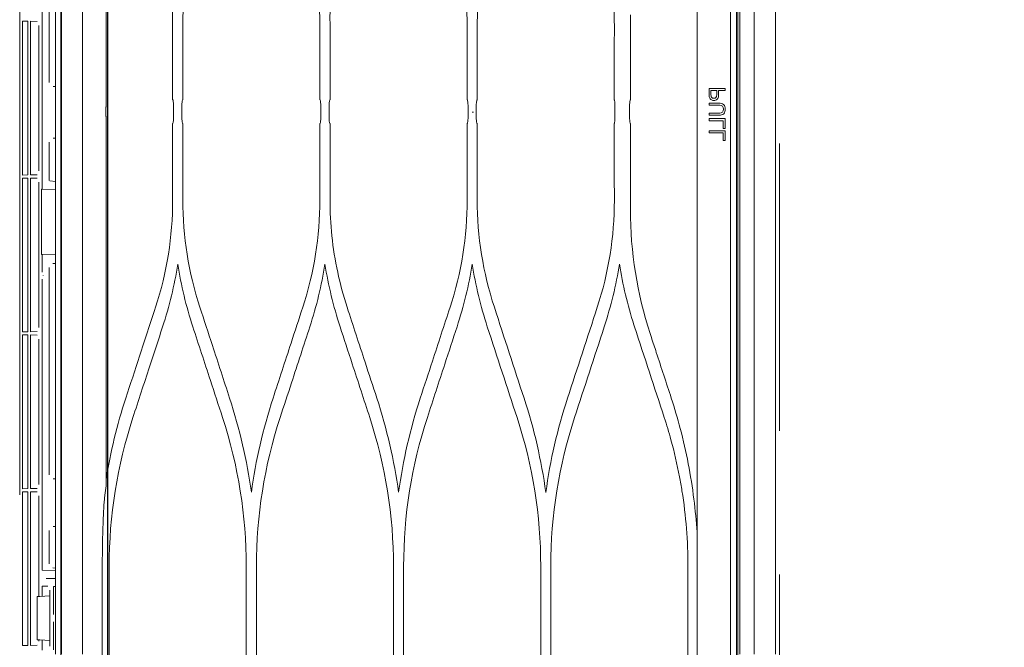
# Model space of a CAD drawing. Header units: inches. Extents: x 0 to 77643, y -44170 to 0.
# Tile 103 of 159: x 71977 to 72003, y -38194 to -38177. Entities that reach past the tile are written whole.
import ezdxf

# ---------------------------------------------------------------- set-up
doc = ezdxf.new("R2010")
doc.units = ezdxf.units.IN
doc.header["$MEASUREMENT"] = 0
doc.linetypes.add('HIDDEN', pattern=[0.375, 0.25, -0.125])
doc.layers.get('0').update_dxf_attribs({"lineweight": 0})
doc.layers.get('Defpoints').update_dxf_attribs({"lineweight": 0})
for name, color, linetype, lineweight in [('p--drzwi', 125, 'Continuous', 0), ('p--klimatyzator', 30, 'Continuous', 15), ('p--opis drzwi', 252, 'Continuous', 0), ('p--podciąg', 61, 'Continuous', 0), ('p--wymiary-1-50', 5, 'Continuous', 0)]:
    doc.layers.add(name, color=color, linetype=linetype, lineweight=lineweight)
doc.styles.add('1-50', font='arial.ttf', dxfattribs={"width": 0.75, "height": 12.5})
doc.styles.add('STYL-1', font='arial.ttf', dxfattribs={"width": 0.75})
doc.dimstyles.new('1-50', dxfattribs={"dimtxt": 12.5, "dimasz": 5, "dimexe": 5, "dimexo": 5, "dimgap": 0.09, "dimtad": 0, "dimdsep": 46, "dimtxsty": '1-50', "dimblk": 'OBLIQUE', "dimcen": 0.09, "dimadec": 0, "dimazin": 0, "dimtfac": 1, "dimtdec": 4, "dimtix": 1, "dimtofl": 0, "dimtmove": 2, "dimatfit": 3, "dimldrblk": 'OBLIQUE', "dimfxl": 5, "dimfxlon": 1, "dimtvp": 0.8, "dimtolj": 1, "dimtzin": 0, "dimarcsym": 0})

# ---------------------------------------------------------------- blocks, each defined once
blk = doc.blocks.new('drzwi-90-100')
blk.add_arc((10.8, 3.225), 84.153, 359.52334, 90.47666)
blk = doc.blocks.new('_OBLIQUE')
at = {"color": 0, "linetype": 'ByBlock', "lineweight": -2}
for p, q in [((-0.5, -0.5), (0.5, 0.5)), ((0, 0), (0, 0))]:
    blk.add_line(p, q, dxfattribs=at)
blk = doc.blocks.new('*D1827')
at = {"layer": 'Defpoints', "color": 0}
for p in [(71526.912, -38105.971), (71997.121, -38105.971), (71588.357, -38366.071)]:
    blk.add_point(p, dxfattribs=at)
at = {"layer": 'p--wymiary-1-50', "color": 0, "linetype": 'Continuous', "lineweight": -2}
for p, q in [((71531.912, -38105.971), (71521.912, -38105.971)), ((71526.912, -38366.071), (71526.912, -38105.971)), ((71531.912, -38366.071), (71521.912, -38366.071))]:
    blk.add_line(p, q, dxfattribs=at)
at = {"layer": 'p--wymiary-1-50', "color": 0, "lineweight": -2, "xscale": 5, "yscale": 5, "zscale": 5}
for p, rotation in [((71526.912, -38105.971), 90), ((71526.912, -38366.071), 270)]:
    blk.add_blockref('_OBLIQUE', p, dxfattribs=dict(at, rotation=rotation))
at = {"layer": 'p--wymiary-1-50', "color": 0, "linetype": 'Continuous', "ltscale": 12, "insert": (71516.702, -38236.021), "char_height": 12.5, "attachment_point": 5, "rotation": 90, "style": '1-50'}
blk.add_mtext('\\A1;260.1', dxfattribs=at)
blk = doc.blocks.new('*D1945')
at = {"layer": 'Defpoints', "color": 0}
for p in [(71979.561, -38144.421), (71997.121, -38144.421), (71997.121, -38244.421)]:
    blk.add_point(p, dxfattribs=at)
at = {"layer": 'p--wymiary-1-50', "color": 0, "linetype": 'Continuous', "lineweight": -2}
for p, q in [((71984.561, -38144.421), (71974.561, -38144.421)), ((71979.561, -38244.421), (71979.561, -38144.421)), ((71984.561, -38244.421), (71974.561, -38244.421))]:
    blk.add_line(p, q, dxfattribs=at)
at = {"layer": 'p--wymiary-1-50', "color": 0, "lineweight": -2, "xscale": 5, "yscale": 5, "zscale": 5}
for p, rotation in [((71979.561, -38144.421), 90), ((71979.561, -38244.421), 270)]:
    blk.add_blockref('_OBLIQUE', p, dxfattribs=dict(at, rotation=rotation))
at = {"layer": 'p--wymiary-1-50', "color": 0, "linetype": 'Continuous', "ltscale": 12, "insert": (71969.351, -38194.421), "char_height": 12.5, "attachment_point": 5, "rotation": 90, "style": '1-50'}
blk.add_mtext('\\A1;100', dxfattribs=at)
blk = doc.blocks.new('A$C66B7A3C4')
at = {"layer": 'p--klimatyzator', "lineweight": 15}
for p, q in [((0.557, 85.44), (0.557, 43.5)), ((0.932, 43.5), (0.932, 85.44)), ((0.987, 1.56), (0.987, 85.44)), ((18.818, 84.4), (18.818, 43.5)), ((1.019, 84.083), (1.019, 2.917)), ((1.18, 3.822), (1.18, 83.178)), ((2.055, 83.178), (2.055, 57.846)), ((18.114, 82.346), (18.114, 43.5)), ((18.662, 43.5), (18.662, 82.346)), ((18.684, 82.346), (18.684, 4.654)), ((19.758, 81.016), (19.758, 47.653)), ((17.501, 57.787), (17.501, 67.396)), ((19.167, 55.637), (19.167, 62.427)), ((18.987, 62.26), (18.987, 58.425)), ((3.796, 60.187), (3.796, 57.973)), ((19.304, 60.017), (19.472, 60.02)), ((19.472, 60.02), (19.472, 56.01)), ((19.544, 60.021), (19.681, 60.023)), ((19.544, 56.009), (19.544, 60.021)), ((19.681, 59.919), (19.681, 60.023)), ((7.799, 59.933), (7.799, 57.973)), ((8.064, 57.973), (8.064, 59.933)), ((11.647, 59.933), (11.647, 57.973)), ((11.912, 57.973), (11.912, 59.933)), ((15.495, 59.933), (15.495, 57.973)), ((15.76, 57.973), (15.76, 59.933)), ((19.255, 56.118), (19.255, 59.912)), ((19.681, 59.919), (19.681, 56.111)), ((1.323, 58.21), (1.323, 58.264)), ((18.883, 58.321), (18.818, 58.321)), ((1.739, 57.885), (1.739, 57.832)), ((2.055, 57.557), (2.055, 57.765)), ((3.819, 57.765), (3.819, 57.557)), ((7.827, 57.557), (7.827, 57.765)), ((8.038, 57.765), (8.038, 57.557)), ((11.673, 57.557), (11.673, 57.765)), ((11.887, 57.765), (11.887, 57.557)), ((15.52, 57.557), (15.52, 57.765)), ((15.735, 57.765), (15.735, 57.557)), ((17.503, 57.557), (17.503, 57.765)), ((1.323, 57.226), (1.323, 57.48)), ((1.372, 57.426), (1.372, 57.226)), ((1.739, 57.62), (1.739, 57.567)), ((1.739, 57.48), (1.739, 57.426)), ((2.055, 57.477), (2.055, 29.523)), ((17.501, 47.894), (17.501, 57.536)), ((1.323, 56.912), (1.323, 57.165)), ((1.739, 57.165), (1.739, 57.111)), ((3.796, 57.35), (3.796, 55.102)), ((7.799, 57.349), (7.799, 55.357)), ((8.064, 55.357), (8.064, 57.349)), ((11.647, 57.349), (11.647, 55.357)), ((11.912, 55.357), (11.912, 57.349)), ((15.495, 57.349), (15.495, 55.357)), ((15.76, 55.357), (15.76, 57.349)), ((1.372, 57.111), (1.372, 56.912)), ((18.818, 56.969), (18.883, 56.969)), ((18.987, 56.865), (18.987, 55.867)), ((19.681, 56.007), (19.681, 56.111)), ((18.818, 55.838), (18.972, 55.852)), ((19.472, 56.01), (19.304, 56.013)), ((19.304, 55.922), (19.472, 55.925)), ((19.472, 55.925), (19.472, 51.915)), ((19.681, 56.007), (19.544, 56.009)), ((19.544, 55.926), (19.681, 55.929)), ((19.544, 51.914), (19.544, 55.926)), ((19.681, 55.825), (19.681, 55.929)), ((18.818, 55.631), (19.167, 55.637)), ((19.167, 55.637), (19.188, 55.638)), ((19.188, 55.638), (19.188, 53.933)), ((19.255, 52.023), (19.255, 55.817)), ((19.681, 55.825), (19.681, 52.016)), ((19.167, 53.934), (18.818, 53.94)), ((19.188, 53.933), (19.167, 53.934)), ((19.167, 53.471), (19.167, 53.934)), ((18.892, 53.695), (18.818, 53.701)), ((18.987, 53.591), (18.987, 48.18)), ((19.145, 53.377), (19.145, 53.384)), ((19.167, 45.686), (19.167, 53.29)), ((19.681, 51.912), (19.681, 52.016)), ((19.472, 51.915), (19.304, 51.918)), ((19.304, 51.827), (19.472, 51.83)), ((19.472, 51.83), (19.472, 47.821)), ((19.681, 51.912), (19.544, 51.914)), ((19.544, 51.832), (19.681, 51.834)), ((19.544, 47.82), (19.544, 51.832)), ((19.681, 51.73), (19.681, 51.834)), ((19.681, 51.73), (19.681, 47.921)), ((19.255, 47.929), (19.255, 51.723)), ((2.728, 50.18), (2.727, 50.181)), ((18.883, 48.076), (18.818, 48.076)), ((19.681, 47.817), (19.681, 47.921)), ((19.255, 45.003), (19.255, 47.628)), ((19.472, 47.821), (19.304, 47.824)), ((19.304, 47.733), (19.472, 47.736)), ((19.472, 47.736), (19.472, 43.726)), ((19.681, 47.817), (19.544, 47.82)), ((19.544, 47.737), (19.681, 47.739)), ((19.544, 43.725), (19.544, 47.737)), ((19.681, 47.635), (19.681, 47.739)), ((19.681, 47.635), (19.681, 43.827)), ((18.818, 46.828), (18.883, 46.828)), ((18.987, 46.724), (18.987, 45.853)), ((2.292, 41.316), (2.292, 45.684)), ((5.876, 45.788), (5.876, 41.212)), ((6.139, 41.212), (6.139, 45.788)), ((9.723, 45.788), (9.723, 41.212)), ((9.988, 41.212), (9.988, 45.788)), ((13.571, 45.788), (13.571, 41.212)), ((13.836, 41.212), (13.836, 45.788)), ((17.419, 45.788), (17.419, 41.212)), ((17.599, 45.788), (17.599, 41.212)), ((18.818, 45.743), (18.892, 45.749)), ((18.818, 45.68), (19.167, 45.686)), ((18.818, 45.473), (18.974, 45.476)), ((18.974, 45.476), (19.07, 45.476)), ((18.877, 45.266), (18.818, 45.265)), ((18.877, 44.535), (18.877, 45.266)), ((18.974, 43.707), (18.974, 45.165)), ((19.022, 45.268), (19.167, 45.268)), ((19.167, 45.008), (19.167, 45.268)), ((18.974, 45.018), (19.228, 45.005)), ((19.228, 45.005), (19.302, 45.001)), ((19.302, 45.001), (19.302, 43.871)), ((18.877, 43.606), (18.877, 44.337)), ((19.228, 43.867), (18.974, 43.854)), ((19.167, 43.604), (19.167, 43.864)), ((19.302, 43.871), (19.228, 43.867)), ((19.255, 43.834), (19.255, 43.869)), ((19.681, 43.723), (19.681, 43.827)), ((19.472, 43.726), (19.304, 43.729)), ((19.681, 43.723), (19.544, 43.725))]:
    blk.add_line(p, q, dxfattribs=at)
for points, knots in [([(0.003, 86.874), (0.003, 86.176), (0.003, 85.478), (0.003, 84.78), (0.003, 84.041), (0.003, 83.301), (0.003, 82.562), (0.003, 81.869), (0.003, 81.176), (0.003, 80.483), (0.003, 79.836), (0.003, 79.189), (0.003, 78.541), (0.003, 77.94), (0.003, 77.339), (0.003, 76.738), (0.003, 76.183), (0.003, 75.627), (0.003, 75.072), (0.003, 74.563), (0.003, 74.054), (0.003, 73.544), (0.003, 73.177), (0.003, 72.809), (0.003, 72.441), (0.003, 72.101), (0.003, 71.762), (0.003, 71.422), (0.003, 71.111), (0.003, 70.8), (0.003, 70.489), (0.003, 70.206), (0.003, 69.923), (0.003, 69.641), (0.003, 69.386), (0.003, 69.132), (0.003, 68.878), (0.003, 68.642), (0.003, 68.406), (0.003, 68.17), (0.003, 67.91), (0.003, 67.651), (0.003, 67.391), (0.003, 67.019), (0.003, 66.648), (0.003, 66.276), (0.003, 65.858), (0.003, 65.44), (0.003, 65.022), (0.003, 64.558), (0.003, 64.094), (0.003, 63.63), (0.003, 63.12), (0.003, 62.61), (0.003, 62.1), (0.003, 61.544), (0.003, 60.987), (0.003, 60.431), (0.003, 59.829), (0.003, 59.226), (0.003, 58.624), (0.003, 57.975), (0.003, 57.326), (0.003, 56.678), (0.003, 56.043), (0.003, 55.407), (0.003, 54.772), (0.003, 54.098), (0.003, 53.424), (0.003, 52.751), (0.003, 52.038), (0.003, 51.325), (0.003, 50.612), (0.003, 49.861), (0.003, 49.109), (0.003, 48.358), (0.003, 47.568), (0.003, 46.777), (0.003, 45.987), (0.003, 45.158), (0.003, 44.329), (0.003, 43.5)], [0, 0, 0, 0, 1, 1, 1, 2, 2, 2, 3, 3, 3, 4, 4, 4, 5, 5, 5, 6, 6, 6, 7, 7, 7, 8, 8, 8, 9, 9, 9, 10, 10, 10, 11, 11, 11, 12, 12, 12, 13, 13, 13, 14, 14, 14, 15, 15, 15, 16, 16, 16, 17, 17, 17, 18, 18, 18, 19, 19, 19, 20, 20, 20, 21, 21, 21, 22, 22, 22, 23, 23, 23, 24, 24, 24, 25, 25, 25, 26, 26, 26, 27, 27, 27, 27]), ([(4.662, 62.737), (4.594, 62.511), (4.526, 62.285), (4.469, 62.056), (4.412, 61.826), (4.366, 61.593), (4.329, 61.358), (4.304, 61.202), (4.283, 61.045), (4.266, 60.887), (4.249, 60.73), (4.236, 60.572), (4.228, 60.414), (4.22, 60.256), (4.218, 60.098), (4.215, 59.94)], [0, 0, 0, 0, 1, 1, 1, 2, 2, 2, 3, 3, 3, 4, 4, 4, 5, 5, 5, 5]), ([(7.799, 59.933), (7.797, 60.092), (7.794, 60.252), (7.787, 60.411), (7.779, 60.569), (7.766, 60.727), (7.749, 60.885), (7.733, 61.042), (7.712, 61.199), (7.687, 61.355), (7.662, 61.51), (7.633, 61.665), (7.6, 61.82), (7.567, 61.974), (7.53, 62.128), (7.489, 62.28), (7.446, 62.433), (7.399, 62.585), (7.352, 62.736)], [0, 0, 0, 0, 1, 1, 1, 2, 2, 2, 3, 3, 3, 4, 4, 4, 5, 5, 5, 6, 6, 6, 6]), ([(8.511, 62.736), (8.463, 62.584), (8.416, 62.432), (8.374, 62.278), (8.332, 62.125), (8.295, 61.971), (8.262, 61.816), (8.229, 61.661), (8.2, 61.506), (8.175, 61.35), (8.15, 61.195), (8.13, 61.038), (8.113, 60.881), (8.097, 60.724), (8.084, 60.567), (8.076, 60.409), (8.068, 60.25), (8.066, 60.091), (8.064, 59.933)], [0, 0, 0, 0, 1, 1, 1, 2, 2, 2, 3, 3, 3, 4, 4, 4, 5, 5, 5, 6, 6, 6, 6]), ([(12.359, 62.736), (12.312, 62.584), (12.265, 62.432), (12.222, 62.279), (12.181, 62.126), (12.144, 61.972), (12.111, 61.817), (12.078, 61.663), (12.049, 61.508), (12.024, 61.352), (11.999, 61.196), (11.978, 61.04), (11.962, 60.883), (11.945, 60.725), (11.932, 60.568), (11.924, 60.41), (11.917, 60.251), (11.914, 60.092), (11.912, 59.933)], [0, 0, 0, 0, 1, 1, 1, 2, 2, 2, 3, 3, 3, 4, 4, 4, 5, 5, 5, 6, 6, 6, 6]), ([(15.495, 59.933), (15.492, 60.092), (15.49, 60.251), (15.482, 60.41), (15.474, 60.568), (15.462, 60.726), (15.445, 60.883), (15.428, 61.04), (15.408, 61.197), (15.383, 61.352), (15.358, 61.508), (15.329, 61.663), (15.296, 61.818), (15.263, 61.973), (15.226, 62.126), (15.184, 62.279), (15.142, 62.432), (15.095, 62.584), (15.047, 62.736)], [0, 0, 0, 0, 1, 1, 1, 2, 2, 2, 3, 3, 3, 4, 4, 4, 5, 5, 5, 6, 6, 6, 6]), ([(16.207, 62.736), (16.16, 62.584), (16.113, 62.432), (16.071, 62.279), (16.029, 62.126), (15.992, 61.972), (15.959, 61.817), (15.926, 61.663), (15.897, 61.507), (15.872, 61.352), (15.847, 61.196), (15.826, 61.039), (15.81, 60.882), (15.793, 60.725), (15.78, 60.567), (15.773, 60.409), (15.765, 60.251), (15.763, 60.092), (15.76, 59.933)], [0, 0, 0, 0, 1, 1, 1, 2, 2, 2, 3, 3, 3, 4, 4, 4, 5, 5, 5, 6, 6, 6, 6]), ([(1.735, 58.049), (1.733, 58.036), (1.729, 58.022), (1.722, 58.01), (1.717, 58.001), (1.711, 57.992), (1.703, 57.985), (1.695, 57.978), (1.686, 57.972), (1.676, 57.967), (1.665, 57.962), (1.653, 57.958), (1.64, 57.956), (1.623, 57.953), (1.606, 57.954), (1.589, 57.957), (1.575, 57.96), (1.561, 57.965), (1.549, 57.972), (1.539, 57.978), (1.53, 57.985), (1.522, 57.994), (1.514, 58.003), (1.508, 58.013), (1.504, 58.024), (1.497, 58.042), (1.494, 58.061), (1.493, 58.08), (1.489, 58.123), (1.492, 58.166), (1.492, 58.21)], [0, 0, 0, 0, 1, 1, 1, 2, 2, 2, 3, 3, 3, 4, 4, 4, 5, 5, 5, 6, 6, 6, 7, 7, 7, 8, 8, 8, 9, 9, 9, 10, 10, 10, 10]), ([(1.541, 58.21), (1.541, 58.17), (1.539, 58.13), (1.541, 58.09), (1.542, 58.079), (1.544, 58.069), (1.547, 58.059), (1.549, 58.051), (1.552, 58.044), (1.556, 58.038), (1.56, 58.031), (1.566, 58.026), (1.572, 58.022), (1.578, 58.018), (1.584, 58.015), (1.59, 58.013), (1.6, 58.01), (1.61, 58.009), (1.62, 58.01), (1.63, 58.01), (1.641, 58.012), (1.651, 58.016), (1.658, 58.019), (1.664, 58.024), (1.669, 58.029), (1.675, 58.034), (1.68, 58.041), (1.683, 58.048), (1.684, 58.05), (1.685, 58.053), (1.686, 58.056)], [0, 0, 0, 0, 1, 1, 1, 2, 2, 2, 3, 3, 3, 4, 4, 4, 5, 5, 5, 6, 6, 6, 7, 7, 7, 8, 8, 8, 9, 9, 9, 10, 10, 10, 10]), ([(1.686, 58.056), (1.69, 58.071), (1.69, 58.086), (1.69, 58.101), (1.69, 58.116), (1.69, 58.13), (1.69, 58.145), (1.69, 58.167), (1.69, 58.188), (1.69, 58.21)], [0, 0, 0, 0, 1, 1, 1, 2, 2, 2, 3, 3, 3, 3]), ([(1.739, 58.264), (1.739, 58.244), (1.739, 58.225), (1.739, 58.205), (1.739, 58.186), (1.739, 58.166), (1.739, 58.147), (1.739, 58.114), (1.741, 58.081), (1.735, 58.049)], [0, 0, 0, 0, 1, 1, 1, 2, 2, 2, 3, 3, 3, 3]), ([(3.819, 57.765), (3.819, 57.787), (3.819, 57.809), (3.818, 57.829), (3.817, 57.849), (3.816, 57.868), (3.815, 57.885), (3.813, 57.903), (3.812, 57.918), (3.81, 57.931), (3.807, 57.945), (3.805, 57.955), (3.803, 57.962), (3.8, 57.969), (3.798, 57.972), (3.796, 57.973)], [0, 0, 0, 0, 1, 1, 1, 2, 2, 2, 3, 3, 3, 4, 4, 4, 5, 5, 5, 5]), ([(4.222, 57.973), (4.219, 57.973), (4.216, 57.969), (4.214, 57.961), (4.212, 57.953), (4.209, 57.94), (4.207, 57.924), (4.205, 57.909), (4.204, 57.89), (4.202, 57.869), (4.201, 57.849), (4.2, 57.826), (4.2, 57.803), (4.2, 57.79), (4.2, 57.778), (4.2, 57.765)], [0, 0, 0, 0, 1, 1, 1, 2, 2, 2, 3, 3, 3, 4, 4, 4, 5, 5, 5, 5]), ([(7.799, 57.973), (7.803, 57.973), (7.806, 57.969), (7.809, 57.96), (7.812, 57.951), (7.815, 57.937), (7.818, 57.919), (7.82, 57.903), (7.823, 57.882), (7.824, 57.859), (7.825, 57.839), (7.826, 57.815), (7.827, 57.792), (7.827, 57.783), (7.827, 57.774), (7.827, 57.765)], [0, 0, 0, 0, 1, 1, 1, 2, 2, 2, 3, 3, 3, 4, 4, 4, 5, 5, 5, 5]), ([(8.038, 57.765), (8.038, 57.788), (8.038, 57.812), (8.039, 57.834), (8.04, 57.855), (8.042, 57.876), (8.043, 57.894), (8.045, 57.912), (8.047, 57.928), (8.05, 57.94), (8.052, 57.953), (8.055, 57.962), (8.058, 57.968), (8.06, 57.972), (8.062, 57.973), (8.064, 57.973)], [0, 0, 0, 0, 1, 1, 1, 2, 2, 2, 3, 3, 3, 4, 4, 4, 5, 5, 5, 5]), ([(11.647, 57.973), (11.65, 57.973), (11.653, 57.969), (11.656, 57.961), (11.659, 57.953), (11.661, 57.94), (11.664, 57.924), (11.666, 57.909), (11.668, 57.89), (11.67, 57.869), (11.671, 57.848), (11.672, 57.826), (11.673, 57.803), (11.673, 57.79), (11.673, 57.778), (11.673, 57.765)], [0, 0, 0, 0, 1, 1, 1, 2, 2, 2, 3, 3, 3, 4, 4, 4, 5, 5, 5, 5]), ([(11.887, 57.765), (11.887, 57.789), (11.887, 57.812), (11.888, 57.834), (11.889, 57.856), (11.89, 57.877), (11.892, 57.895), (11.894, 57.913), (11.896, 57.929), (11.899, 57.942), (11.901, 57.954), (11.904, 57.963), (11.906, 57.968), (11.908, 57.972), (11.91, 57.973), (11.912, 57.973)], [0, 0, 0, 0, 1, 1, 1, 2, 2, 2, 3, 3, 3, 4, 4, 4, 5, 5, 5, 5]), ([(15.495, 57.973), (15.497, 57.973), (15.5, 57.969), (15.503, 57.961), (15.506, 57.953), (15.509, 57.941), (15.511, 57.926), (15.513, 57.912), (15.515, 57.893), (15.517, 57.873), (15.518, 57.853), (15.519, 57.831), (15.52, 57.808), (15.52, 57.794), (15.52, 57.78), (15.52, 57.765)], [0, 0, 0, 0, 1, 1, 1, 2, 2, 2, 3, 3, 3, 4, 4, 4, 5, 5, 5, 5]), ([(15.735, 57.765), (15.735, 57.789), (15.735, 57.812), (15.736, 57.834), (15.737, 57.856), (15.739, 57.877), (15.74, 57.895), (15.742, 57.913), (15.744, 57.929), (15.747, 57.942), (15.749, 57.954), (15.752, 57.963), (15.755, 57.968), (15.756, 57.972), (15.758, 57.973), (15.76, 57.973)], [0, 0, 0, 0, 1, 1, 1, 2, 2, 2, 3, 3, 3, 4, 4, 4, 5, 5, 5, 5]), ([(1.739, 57.567), (1.652, 57.567), (1.565, 57.564), (1.478, 57.567), (1.434, 57.569), (1.388, 57.577), (1.357, 57.608), (1.326, 57.639), (1.315, 57.685), (1.316, 57.728), (1.316, 57.772), (1.327, 57.818), (1.359, 57.848), (1.391, 57.877), (1.438, 57.884), (1.481, 57.885), (1.567, 57.888), (1.653, 57.885), (1.739, 57.885)], [0, 0, 0, 0, 1, 1, 1, 2, 2, 2, 3, 3, 3, 4, 4, 4, 5, 5, 5, 6, 6, 6, 6]), ([(1.739, 57.832), (1.686, 57.832), (1.633, 57.832), (1.58, 57.832), (1.527, 57.832), (1.472, 57.84), (1.422, 57.823), (1.396, 57.814), (1.377, 57.792), (1.37, 57.766), (1.363, 57.741), (1.363, 57.713), (1.37, 57.687), (1.376, 57.661), (1.395, 57.639), (1.42, 57.63), (1.445, 57.622), (1.472, 57.62), (1.499, 57.62)], [0, 0, 0, 0, 1, 1, 1, 2, 2, 2, 3, 3, 3, 4, 4, 4, 5, 5, 5, 6, 6, 6, 6]), ([(2.055, 57.765), (2.055, 57.788), (2.055, 57.812), (2.055, 57.834), (2.055, 57.838), (2.055, 57.842), (2.055, 57.846)], [0, 0, 0, 0, 1, 1, 1, 2, 2, 2, 2]), ([(2.055, 57.477), (2.055, 57.498), (2.055, 57.522), (2.055, 57.545), (2.055, 57.549), (2.055, 57.553), (2.055, 57.557)], [0, 0, 0, 0, 1, 1, 1, 2, 2, 2, 2]), ([(3.796, 57.35), (3.799, 57.351), (3.802, 57.357), (3.805, 57.367), (3.807, 57.377), (3.81, 57.392), (3.812, 57.412), (3.814, 57.429), (3.816, 57.451), (3.817, 57.475), (3.818, 57.496), (3.819, 57.519), (3.819, 57.543), (3.819, 57.548), (3.819, 57.552), (3.819, 57.557)], [0, 0, 0, 0, 1, 1, 1, 2, 2, 2, 3, 3, 3, 4, 4, 4, 5, 5, 5, 5]), ([(4.2, 57.557), (4.2, 57.535), (4.2, 57.512), (4.201, 57.49), (4.202, 57.469), (4.203, 57.449), (4.204, 57.431), (4.206, 57.413), (4.207, 57.397), (4.209, 57.385), (4.211, 57.372), (4.214, 57.362), (4.216, 57.356), (4.218, 57.352), (4.22, 57.349), (4.222, 57.349)], [0, 0, 0, 0, 1, 1, 1, 2, 2, 2, 3, 3, 3, 4, 4, 4, 5, 5, 5, 5]), ([(7.827, 57.557), (7.827, 57.536), (7.827, 57.514), (7.826, 57.493), (7.825, 57.473), (7.823, 57.453), (7.822, 57.436), (7.82, 57.418), (7.818, 57.403), (7.816, 57.39), (7.813, 57.376), (7.811, 57.366), (7.808, 57.359), (7.805, 57.353), (7.802, 57.349), (7.799, 57.349)], [0, 0, 0, 0, 1, 1, 1, 2, 2, 2, 3, 3, 3, 4, 4, 4, 5, 5, 5, 5]), ([(8.064, 57.349), (8.061, 57.349), (8.058, 57.354), (8.055, 57.361), (8.052, 57.369), (8.05, 57.381), (8.047, 57.396), (8.045, 57.411), (8.043, 57.429), (8.042, 57.45), (8.04, 57.469), (8.039, 57.492), (8.039, 57.515), (8.038, 57.529), (8.038, 57.543), (8.038, 57.557)], [0, 0, 0, 0, 1, 1, 1, 2, 2, 2, 3, 3, 3, 4, 4, 4, 5, 5, 5, 5]), ([(11.673, 57.557), (11.673, 57.535), (11.673, 57.512), (11.672, 57.491), (11.671, 57.469), (11.669, 57.449), (11.668, 57.431), (11.666, 57.413), (11.664, 57.398), (11.662, 57.385), (11.659, 57.372), (11.656, 57.362), (11.654, 57.356), (11.651, 57.352), (11.649, 57.349), (11.647, 57.349)], [0, 0, 0, 0, 1, 1, 1, 2, 2, 2, 3, 3, 3, 4, 4, 4, 5, 5, 5, 5]), ([(11.912, 57.349), (11.909, 57.349), (11.906, 57.353), (11.904, 57.361), (11.901, 57.369), (11.898, 57.38), (11.896, 57.395), (11.894, 57.41), (11.892, 57.427), (11.891, 57.447), (11.889, 57.467), (11.888, 57.489), (11.887, 57.512), (11.887, 57.527), (11.887, 57.542), (11.887, 57.557)], [0, 0, 0, 0, 1, 1, 1, 2, 2, 2, 3, 3, 3, 4, 4, 4, 5, 5, 5, 5]), ([(15.52, 57.557), (15.52, 57.534), (15.52, 57.511), (15.519, 57.489), (15.518, 57.468), (15.516, 57.447), (15.515, 57.429), (15.513, 57.411), (15.511, 57.395), (15.508, 57.383), (15.506, 57.37), (15.503, 57.361), (15.501, 57.355), (15.499, 57.351), (15.497, 57.349), (15.495, 57.349)], [0, 0, 0, 0, 1, 1, 1, 2, 2, 2, 3, 3, 3, 4, 4, 4, 5, 5, 5, 5]), ([(15.76, 57.349), (15.757, 57.349), (15.754, 57.354), (15.752, 57.361), (15.749, 57.369), (15.746, 57.381), (15.744, 57.395), (15.742, 57.41), (15.74, 57.428), (15.739, 57.448), (15.737, 57.468), (15.736, 57.49), (15.735, 57.513), (15.735, 57.527), (15.735, 57.542), (15.735, 57.557)], [0, 0, 0, 0, 1, 1, 1, 2, 2, 2, 3, 3, 3, 4, 4, 4, 5, 5, 5, 5]), ([(9.287, 50.181), (9.182, 50.503), (9.077, 50.825), (8.971, 51.147), (8.894, 51.381), (8.818, 51.615), (8.741, 51.85), (8.664, 52.084), (8.588, 52.319), (8.511, 52.553)], [0, 0, 0, 0, 1, 1, 1, 2, 2, 2, 3, 3, 3, 3]), ([(11.2, 52.553), (11.122, 52.315), (11.044, 52.076), (10.966, 51.838), (10.888, 51.6), (10.81, 51.362), (10.732, 51.124), (10.629, 50.809), (10.526, 50.495), (10.423, 50.181)], [0, 0, 0, 0, 1, 1, 1, 2, 2, 2, 3, 3, 3, 3]), ([(13.136, 50.181), (13.057, 50.42), (12.979, 50.66), (12.9, 50.9), (12.822, 51.139), (12.743, 51.379), (12.665, 51.618), (12.563, 51.93), (12.461, 52.241), (12.359, 52.553)], [0, 0, 0, 0, 1, 1, 1, 2, 2, 2, 3, 3, 3, 3]), ([(15.047, 52.553), (14.939, 52.221), (14.83, 51.89), (14.722, 51.558), (14.647, 51.329), (14.572, 51.099), (14.496, 50.869), (14.421, 50.64), (14.346, 50.41), (14.271, 50.181)], [0, 0, 0, 0, 1, 1, 1, 2, 2, 2, 3, 3, 3, 3]), ([(16.984, 50.181), (16.864, 50.547), (16.744, 50.913), (16.624, 51.279), (16.555, 51.491), (16.485, 51.704), (16.416, 51.916), (16.346, 52.128), (16.277, 52.341), (16.207, 52.553)], [0, 0, 0, 0, 1, 1, 1, 2, 2, 2, 3, 3, 3, 3]), ([(8.327, 52.047), (8.434, 51.72), (8.541, 51.393), (8.648, 51.065), (8.724, 50.834), (8.8, 50.602), (8.876, 50.37), (8.951, 50.138), (9.027, 49.906), (9.103, 49.674)], [0, 0, 0, 0, 1, 1, 1, 2, 2, 2, 3, 3, 3, 3]), ([(10.608, 49.674), (10.684, 49.908), (10.761, 50.142), (10.837, 50.376), (10.914, 50.609), (10.99, 50.843), (11.067, 51.077), (11.173, 51.4), (11.278, 51.723), (11.384, 52.047)], [0, 0, 0, 0, 1, 1, 1, 2, 2, 2, 3, 3, 3, 3]), ([(12.175, 52.047), (12.254, 51.803), (12.334, 51.56), (12.414, 51.316), (12.493, 51.072), (12.573, 50.829), (12.653, 50.585), (12.752, 50.282), (12.851, 49.978), (12.951, 49.674)], [0, 0, 0, 0, 1, 1, 1, 2, 2, 2, 3, 3, 3, 3]), ([(14.456, 49.674), (14.562, 49.998), (14.668, 50.322), (14.774, 50.646), (14.85, 50.88), (14.927, 51.113), (15.003, 51.346), (15.08, 51.58), (15.156, 51.813), (15.232, 52.046)], [0, 0, 0, 0, 1, 1, 1, 2, 2, 2, 3, 3, 3, 3]), ([(16.022, 52.046), (16.136, 51.698), (16.25, 51.35), (16.364, 51.002), (16.437, 50.781), (16.509, 50.56), (16.581, 50.338), (16.654, 50.117), (16.726, 49.896), (16.799, 49.674)], [0, 0, 0, 0, 1, 1, 1, 2, 2, 2, 3, 3, 3, 3]), ([(3.28, 51.867), (3.269, 51.834), (3.258, 51.801), (3.248, 51.768), (3.205, 51.637), (3.162, 51.506), (3.119, 51.375), (3.054, 51.176), (2.988, 50.977), (2.923, 50.778), (2.858, 50.579), (2.793, 50.38), (2.728, 50.181)], [0, 0, 0, 0, 1, 1, 1, 2, 2, 2, 3, 3, 3, 4, 4, 4, 4]), ([(2.292, 45.684), (2.292, 45.719), (2.292, 45.753), (2.292, 45.788), (2.292, 46.448), (2.344, 47.107), (2.448, 47.759), (2.468, 47.883), (2.489, 48.006), (2.513, 48.128)], [0, 0, 0, 0, 1, 1, 1, 2, 2, 2, 3, 3, 3, 3]), ([(17.532, 47.65), (17.536, 47.616), (17.54, 47.582), (17.543, 47.547), (17.553, 47.44), (17.56, 47.332), (17.565, 47.224)], [0, 0, 0, 0, 1, 1, 1, 2, 2, 2, 2]), ([(17.565, 47.224), (17.568, 47.171), (17.57, 47.118), (17.572, 47.065), (17.577, 46.948), (17.582, 46.83), (17.585, 46.713), (17.589, 46.599), (17.592, 46.485), (17.594, 46.37)], [0, 0, 0, 0, 1, 1, 1, 2, 2, 2, 3, 3, 3, 3]), ([(17.594, 46.37), (17.594, 46.346), (17.595, 46.321), (17.595, 46.297), (17.597, 46.199), (17.598, 46.101), (17.598, 46.003), (17.599, 45.931), (17.599, 45.86), (17.599, 45.788)], [0, 0, 0, 0, 1, 1, 1, 2, 2, 2, 3, 3, 3, 3])]:
    blk.add_open_spline(points, degree=3, knots=knots, dxfattribs=at)
for points in [[(11.2, 62.736), (11.513, 61.838), (11.665, 60.886), (11.647, 59.933)], [(4.222, 57.973), (4.219, 58.627), (4.217, 59.28), (4.215, 59.933)], [(1.323, 58.264), (1.462, 58.264), (1.601, 58.264), (1.739, 58.264)], [(1.492, 58.21), (1.436, 58.21), (1.379, 58.21), (1.323, 58.21)], [(1.69, 58.21), (1.64, 58.21), (1.591, 58.21), (1.541, 58.21)], [(4.2, 57.645), (4.2, 57.685), (4.2, 57.725), (4.2, 57.765)], [(17.501, 57.787), (17.502, 57.78), (17.503, 57.773), (17.503, 57.765)], [(1.323, 57.48), (1.462, 57.48), (1.601, 57.48), (1.739, 57.48)], [(1.739, 57.426), (1.617, 57.426), (1.494, 57.426), (1.372, 57.426)], [(1.499, 57.62), (1.579, 57.62), (1.659, 57.62), (1.739, 57.62)], [(4.2, 57.557), (4.2, 57.586), (4.2, 57.616), (4.2, 57.645)], [(7.931, 57.645), (7.919, 57.645), (7.907, 57.645), (7.895, 57.645)], [(17.503, 57.557), (17.503, 57.55), (17.502, 57.543), (17.501, 57.536)], [(1.372, 57.226), (1.355, 57.226), (1.339, 57.226), (1.323, 57.226)], [(1.323, 57.165), (1.462, 57.165), (1.601, 57.165), (1.739, 57.165)], [(4.215, 55.356), (4.217, 56.021), (4.22, 56.685), (4.222, 57.349)], [(1.372, 56.912), (1.355, 56.912), (1.339, 56.912), (1.323, 56.912)], [(1.739, 57.111), (1.617, 57.111), (1.494, 57.111), (1.372, 57.111)], [(4.662, 52.553), (4.366, 53.457), (4.216, 54.391), (4.215, 55.35)], [(7.799, 55.357), (7.799, 54.397), (7.649, 53.46), (7.352, 52.553)], [(8.511, 52.553), (8.214, 53.461), (8.064, 54.397), (8.064, 55.357)], [(11.647, 55.357), (11.647, 55.042), (11.631, 54.73), (11.598, 54.42)], [(12.359, 52.553), (12.061, 53.463), (11.912, 54.398), (11.912, 55.357)], [(15.495, 55.357), (15.495, 54.399), (15.345, 53.463), (15.047, 52.553)], [(16.207, 52.553), (15.909, 53.463), (15.76, 54.399), (15.76, 55.357)], [(3.796, 55.102), (3.796, 54.003), (3.62, 52.906), (3.28, 51.867)], [(11.598, 54.42), (11.529, 53.772), (11.397, 53.156), (11.2, 52.553)], [(3.703, 52.095), (3.871, 52.616), (3.998, 53.146), (4.083, 53.682)], [(4.083, 53.682), (4.172, 53.129), (4.304, 52.583), (4.48, 52.047)], [(7.536, 52.047), (7.711, 52.583), (7.843, 53.127), (7.931, 53.679)], [(7.931, 53.679), (8.019, 53.127), (8.151, 52.583), (8.327, 52.047)], [(11.384, 52.047), (11.559, 52.582), (11.691, 53.126), (11.779, 53.677)], [(11.779, 53.677), (11.867, 53.126), (11.999, 52.582), (12.175, 52.047)], [(15.232, 52.046), (15.408, 52.582), (15.539, 53.125), (15.627, 53.676)], [(15.627, 53.676), (15.715, 53.125), (15.847, 52.582), (16.022, 52.046)], [(5.439, 50.18), (5.18, 50.971), (4.921, 51.762), (4.662, 52.553)], [(7.352, 52.553), (7.093, 51.762), (6.835, 50.971), (6.576, 50.18)], [(2.911, 49.674), (3.17, 50.466), (3.429, 51.257), (3.688, 52.047)], [(3.688, 52.047), (3.693, 52.063), (3.698, 52.079), (3.703, 52.095)], [(4.48, 52.047), (4.738, 51.256), (4.997, 50.465), (5.256, 49.675)], [(6.759, 49.674), (7.018, 50.465), (7.277, 51.256), (7.536, 52.047)], [(3.28, 51.867), (3.28, 51.867), (3.28, 51.866), (3.28, 51.867)], [(2.728, 50.18), (2.642, 49.918), (2.564, 49.653), (2.493, 49.386)], [(2.728, 50.181), (2.728, 50.181), (2.728, 50.18), (2.728, 50.18)], [(6.007, 47.721), (5.892, 48.555), (5.702, 49.375), (5.439, 50.18)], [(6.576, 50.18), (6.312, 49.375), (6.122, 48.554), (6.007, 47.721)], [(9.855, 47.725), (9.74, 48.557), (9.551, 49.376), (9.287, 50.181)], [(10.423, 50.181), (10.16, 49.375), (9.97, 48.556), (9.855, 47.725)], [(13.703, 47.727), (13.588, 48.557), (13.399, 49.376), (13.136, 50.181)], [(14.271, 50.181), (14.008, 49.376), (13.818, 48.557), (13.703, 47.727)], [(17.502, 48.054), (17.385, 48.772), (17.213, 49.482), (16.984, 50.181)], [(2.737, 49.094), (2.79, 49.289), (2.848, 49.482), (2.911, 49.674)], [(5.256, 49.675), (5.667, 48.418), (5.876, 47.121), (5.876, 45.788)], [(6.139, 45.788), (6.139, 47.12), (6.348, 48.417), (6.759, 49.674)], [(9.103, 49.674), (9.515, 48.415), (9.723, 47.117), (9.723, 45.788)], [(9.988, 45.788), (9.988, 47.117), (10.195, 48.414), (10.608, 49.674)], [(12.951, 49.674), (13.364, 48.413), (13.571, 47.116), (13.571, 45.788)], [(13.836, 45.788), (13.836, 47.116), (14.043, 48.413), (14.456, 49.674)], [(16.799, 49.674), (17.212, 48.413), (17.419, 47.115), (17.419, 45.788)], [(2.493, 49.386), (2.335, 48.779), (2.215, 48.163), (2.136, 47.542)], [(2.513, 48.128), (2.575, 48.454), (2.649, 48.776), (2.737, 49.094)], [(17.532, 47.65), (17.523, 47.732), (17.512, 47.813), (17.501, 47.894)], [(2.055, 46.682), (2.073, 46.969), (2.101, 47.256), (2.136, 47.542)]]:
    blk.add_open_spline(points, degree=3, dxfattribs=at)

msp = doc.modelspace()

# ---------------------------------------------------------------- linework, layer by layer
at = {"layer": 'p--podciąg', "linetype": 'HIDDEN', "ltscale": 30}
msp.add_line((71997.12132, -38244.42054), (71997.12132, -38144.42054), dxfattribs=at)

# ---------------------------------------------------------------- block references
at = {"layer": 'p--drzwi', "xscale": -1, "rotation": 89.99999999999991}
msp.add_blockref('drzwi-90-100', (72005.07132, -38144.42054), dxfattribs=at)
at = {"layer": 'p--klimatyzator', "color": 2, "linetype": 'Continuous', "lineweight": 60, "xscale": -1}
msp.add_blockref('A$C66B7A3C4', (71997.01851, -38237.49817), dxfattribs=at)

# ---------------------------------------------------------------- texts
at = {"layer": 'p--opis drzwi', "lineweight": 0, "insert": (72022.23257, -38178.80247), "char_height": 12.5, "width": 17.2394955, "attachment_point": 3, "style": 'STYL-1'}
msp.add_mtext('90\\P200', dxfattribs=at)

# ---------------------------------------------------------------- dimensions: what is measured, and where the dimension line sits
at = {"layer": 'p--wymiary-1-50', "linetype": 'Continuous'}
for base, p1, p2, picture, middle in [((71526.9125, -38105.97054), (71588.35692, -38366.07054), (71997.12132, -38105.97054), '*D1827', (71516.7025, -38236.02054)), ((71979.56115, -38144.42054), (71997.12132, -38244.42054), (71997.12132, -38144.42054), '*D1945', (71969.35115, -38194.42054))]:
    dim = msp.add_linear_dim(base=base, p1=p1, p2=p2, angle=90, dimstyle='1-50', dxfattribs=at)
    dim.commit()
    dim.dimension.update_dxf_attribs({"geometry": picture, "text_midpoint": middle})

doc.saveas('drawing.dxf')
